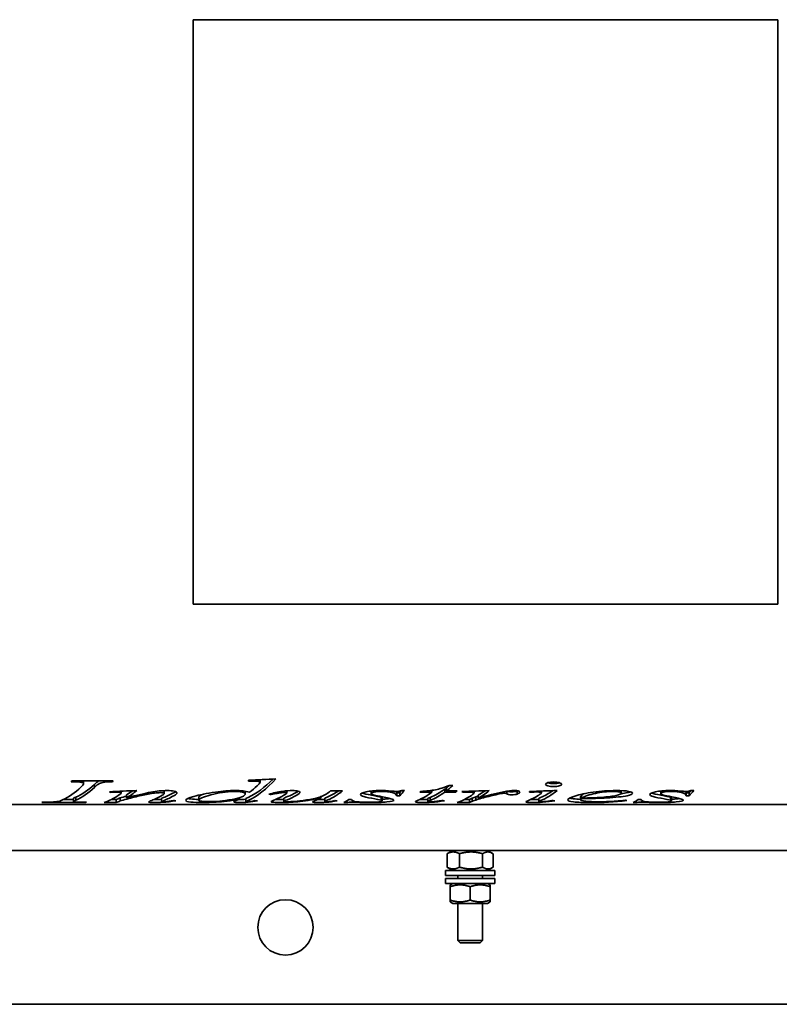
# Model space of a CAD drawing. Header units: millimetres. Extents: x 433 to 1247, y 168 to 1020.
# Tile 2 of 4: x 690 to 936, y 339 to 659. Entities that reach past the tile are written whole.
import ezdxf

# ---------------------------------------------------------------- set-up
doc = ezdxf.new("R2010")
doc.units = ezdxf.units.MM
doc.header["$LTSCALE"] = 4
doc.layers.add('Krawędzie widoczne(ISO)', color=7, linetype='Continuous', lineweight=35, true_color=0x262659)

msp = doc.modelspace()

# ---------------------------------------------------------------- linework, layer by layer
at = {"layer": 'Krawędzie widoczne(ISO)'}
for p, q in [((746, 659.3), (936, 659.3)), ((746, 469.3), (746, 659.3)), ((936, 659.3), (936, 469.3)), ((936, 469.3), (746, 469.3)), ((706.67, 411.93), (720.05, 411.93)), ((710.38, 411.93), (710.38, 411.03)), ((713.96, 410.76), (713.96, 409.79)), ((717.3, 411.93), (717.3, 411.53)), ((719.76, 411.93), (719.76, 411.65)), ((764.03, 412.11), (764.03, 411.82)), ((767.37, 412.28), (767.37, 411.74)), ((767.77, 412.3), (767.77, 411.47)), ((828.28, 409.61), (828.28, 408.63)), ((829.22, 410.42), (830.37, 410.42)), ((707.9, 406.63), (707.9, 405.64)), ((719.05, 408.41), (719.05, 408.19)), ((722.62, 408.56), (722.62, 407.94)), ((724.37, 407.42), (724.37, 406.44)), ((736.6, 408.76), (736.6, 407.83)), ((747.81, 406.64), (747.81, 405.65)), ((760.97, 406.46), (760.97, 406.01)), ((762.94, 408.53), (762.94, 407.68)), ((771.38, 407.78), (771.38, 407.45)), ((776.44, 408.68), (776.44, 407.97)), ((787.59, 406.83), (787.59, 406.47)), ((790.62, 408.63), (794.54, 408.63)), ((803.89, 408.63), (803.89, 407.82)), ((807.06, 406.62), (807.06, 405.63)), ((813.12, 408.08), (812.18, 408.08)), ((812.18, 408.08), (812.18, 407.09)), ((813.12, 407.09), (812.18, 407.09)), ((813.12, 408.08), (813.12, 407.09)), ((813.72, 408.77), (814.7, 408.77)), ((823.62, 408.26), (819.67, 408.26)), ((823.07, 406.57), (823.07, 405.58)), ((823.62, 408.85), (823.62, 408.26)), ((828.28, 409.23), (827.76, 409.23)), ((827.76, 409.23), (827.76, 408.26)), ((831.42, 408.26), (827.76, 408.26)), ((828.28, 408.63), (831.85, 408.63)), ((831.42, 408.63), (831.42, 408.26)), ((833.71, 408.46), (833.71, 408.23)), ((836.91, 408.57), (836.91, 408.19)), ((837.29, 408.59), (837.29, 408.02)), ((837.86, 406.69), (837.86, 405.7)), ((838.6, 407.28), (838.6, 406.29)), ((844.38, 407.83), (844.38, 407.43)), ((847.95, 408.56), (847.95, 407.71)), ((851.27, 408.61), (851.27, 407.63)), ((855.33, 408.48), (855.33, 408.25)), ((859.19, 408.62), (859.19, 408.03)), ((871.94, 406.8), (871.94, 405.81)), ((872.09, 407.11), (872.09, 406.12)), ((872.26, 407.31), (872.26, 406.32)), ((885.15, 408.74), (885.15, 407.94)), ((897.94, 408.63), (897.94, 407.82)), ((901.11, 406.62), (901.11, 405.63)), ((907.17, 408.08), (906.23, 408.08)), ((906.23, 408.08), (906.23, 407.09)), ((907.17, 407.09), (906.23, 407.09)), ((907.17, 408.08), (907.17, 407.09)), ((907.77, 408.77), (908.74, 408.77)), ((433, 404.24), (992.17, 404.24)), ((711.1, 404.93), (696.86, 404.93)), ((707.07, 405.92), (703.96, 405.92)), ((707.07, 406.22), (707.07, 405.23)), ((711.1, 405.02), (711.1, 404.93)), ((720.99, 404.93), (717.13, 404.93)), ((720.99, 405.92), (719.55, 405.92)), ((720.99, 405.92), (720.99, 404.93)), ((722.25, 406.37), (722.25, 405.38)), ((735.72, 406.21), (735.72, 405.22)), ((763.11, 406.18), (763.11, 405.18)), ((775.49, 406.27), (775.49, 405.27)), ((788.76, 406.2), (788.76, 405.2)), ((789.13, 405.12), (789.13, 404.95)), ((795.94, 404.87), (794.99, 404.87)), ((795.94, 405.4), (795.94, 404.87)), ((796.57, 405.83), (797.51, 405.83)), ((807.46, 406.39), (807.46, 405.39)), ((822.22, 406.18), (822.22, 405.18)), ((823.42, 405.11), (823.42, 404.96)), ((835.8, 404.93), (831.85, 404.93)), ((835.8, 405.92), (834.26, 405.92)), ((835.8, 405.92), (835.8, 404.93)), ((836.63, 406.25), (836.63, 405.26)), ((858.33, 406.22), (858.33, 405.23)), ((859.56, 405.14), (859.56, 404.99)), ((889.99, 404.87), (889.04, 404.87)), ((889.99, 405.4), (889.99, 404.87)), ((890.62, 405.83), (891.56, 405.83)), ((901.51, 406.39), (901.51, 405.39)), ((566, 389.3), (986, 389.3)), ((828.5, 383.88), (828.5, 388.23)), ((830.35, 389.3), (828.69, 388.35)), ((832.56, 383.88), (832.56, 388.23)), ((840.06, 383.88), (840.06, 388.23)), ((841.65, 389.3), (843.31, 388.35)), ((843.49, 383.88), (843.49, 388.23)), ((828, 382.8), (844, 382.8)), ((828, 381.2), (828, 382.8)), ((828, 381.2), (844, 381.2)), ((830.35, 382.8), (828.69, 383.76)), ((832, 381.2), (832, 380.2)), ((840, 381.2), (840, 380.2)), ((841.65, 382.8), (843.31, 383.76)), ((844, 381.2), (844, 382.8)), ((828, 380.2), (844, 380.2)), ((828, 378.6), (828, 380.2)), ((828, 378.6), (844, 378.6)), ((830.35, 378.6), (829.5, 378.11)), ((829.5, 377.53), (829.5, 378.11)), ((841.65, 378.6), (842.5, 378.11)), ((842.5, 378.11), (842.5, 377.53)), ((844, 378.6), (844, 380.2)), ((829.5, 373.18), (829.5, 377.53)), ((836, 373.18), (836, 377.53)), ((842.5, 373.18), (842.5, 377.53)), ((829.5, 372.59), (829.5, 373.18)), ((830.35, 372.1), (829.5, 372.59)), ((830.35, 372.1), (841.65, 372.1)), ((832, 372.1), (832, 360.07)), ((840, 372.1), (840, 360.07)), ((841.65, 372.1), (842.5, 372.59)), ((842.5, 373.18), (842.5, 372.59)), ((832, 360.07), (840, 360.07)), ((832.76, 359.3), (832, 360.07)), ((839.23, 359.3), (832.76, 359.3)), ((839.23, 359.3), (840, 360.07)), ((981, 339.3), (571, 339.3))]:
    msp.add_line(p, q, dxfattribs=at)
msp.add_circle((776, 364.3), 9, dxfattribs=at)
for points in [[(703.52, 405.71), (705.55, 406.66), (707.58, 408.07), (709.61, 409.94)], [(706.35, 411.65), (706.46, 411.74), (706.56, 411.84), (706.67, 411.93)], [(713.96, 410.76), (711.94, 408.93), (709.92, 407.55), (707.9, 406.63)], [(713.96, 409.79), (711.94, 407.96), (709.92, 406.57), (707.9, 405.64)], [(709.61, 409.94), (710.13, 410.4), (710.38, 410.78), (710.38, 411.03)], [(715.38, 411.93), (715, 411.71), (714.53, 411.3), (713.96, 410.76)], [(719.76, 411.65), (718.66, 411.65), (717.84, 411.61), (717.3, 411.53)], [(720.05, 411.93), (719.95, 411.84), (719.86, 411.74), (719.76, 411.65)], [(772.89, 412.56), (769.88, 409.26), (766.87, 406.92), (763.85, 405.58)], [(771.95, 412.51), (769.25, 409.75), (766.55, 407.76), (763.85, 406.57)], [(764.03, 412.11), (766.98, 412.26), (769.94, 412.41), (772.89, 412.56)], [(766, 411.87), (765.6, 411.87), (764.94, 411.86), (764.03, 411.82)], [(764.34, 408.21), (765.16, 408.84), (765.98, 409.55), (766.8, 410.33)], [(767.37, 411.74), (767.03, 411.83), (766.57, 411.87), (766, 411.87)], [(766.8, 410.33), (767.07, 410.59), (767.29, 410.8), (767.46, 410.97)], [(767.77, 411.47), (767.77, 411.58), (767.64, 411.67), (767.37, 411.74)], [(767.46, 410.97), (767.67, 411.16), (767.77, 411.33), (767.77, 411.47)], [(830.37, 410.42), (829.67, 409.78), (828.97, 409.18), (828.28, 408.63)], [(829.28, 410.42), (828.95, 410.14), (828.61, 409.87), (828.28, 409.61)], [(707.9, 406.63), (707.34, 406.4), (707.07, 406.27), (707.07, 406.22)], [(717.13, 404.93), (718.68, 405.42), (720.24, 406.2), (721.79, 407.24)], [(718.82, 408.4), (721.78, 408.53), (724.75, 408.65), (727.71, 408.77)], [(719.05, 408.19), (718.97, 408.26), (718.89, 408.33), (718.82, 408.4)], [(719.99, 408.22), (719.68, 408.21), (719.36, 408.2), (719.05, 408.19)], [(721.05, 408.25), (720.86, 408.25), (720.51, 408.24), (719.99, 408.22)], [(721.79, 407.24), (722.34, 407.61), (722.62, 407.86), (722.62, 407.94)], [(724.37, 406.99), (723.53, 406.78), (722.82, 406.57), (722.25, 406.37)], [(727.71, 408.77), (726.6, 407.86), (725.48, 407.08), (724.37, 406.44)], [(726.37, 408.72), (725.7, 408.24), (725.03, 407.81), (724.37, 407.42)], [(732.52, 405.56), (733.66, 406.01), (734.8, 406.56), (735.95, 407.23)], [(735.35, 408.09), (734.83, 408.09), (734.2, 408.04), (733.46, 407.95)], [(736.32, 406.47), (735.92, 406.32), (735.72, 406.24), (735.72, 406.21)], [(735.95, 407.23), (736.38, 407.48), (736.6, 407.69), (736.6, 407.83)], [(739.89, 408.16), (738.7, 407.48), (737.51, 406.92), (736.32, 406.47)], [(739.89, 407.18), (738.7, 406.49), (737.51, 405.93), (736.32, 405.48)], [(740.28, 408.41), (740.17, 408.33), (740.04, 408.25), (739.89, 408.16)], [(740.72, 408.01), (740.72, 407.79), (740.45, 407.5), (739.89, 407.18)], [(749.37, 407.61), (748.33, 407.24), (747.81, 406.91), (747.81, 406.64)], [(753.27, 408.27), (755.56, 408.6), (757.67, 408.77), (759.59, 408.77)], [(763.85, 406.57), (763.36, 406.35), (763.11, 406.23), (763.11, 406.18)], [(770.57, 407.56), (771.99, 407.97), (773.47, 408.3), (775.04, 408.52)], [(771.38, 407.45), (771.11, 407.49), (770.84, 407.52), (770.57, 407.56)], [(772.78, 405.9), (773.67, 406.28), (774.57, 406.73), (775.46, 407.24)], [(775.04, 408.52), (776.24, 408.69), (777.34, 408.77), (778.35, 408.77)], [(775.46, 407.24), (776.11, 407.61), (776.44, 407.87), (776.44, 407.97)], [(776.67, 406.8), (775.88, 406.49), (775.49, 406.33), (775.49, 406.27)], [(779.5, 408.15), (778.55, 407.63), (777.61, 407.18), (776.67, 406.8)], [(779.5, 407.17), (778.55, 406.65), (777.61, 406.19), (776.67, 405.81)], [(780.17, 408.57), (779.99, 408.44), (779.76, 408.3), (779.5, 408.15)], [(780.7, 408.19), (780.7, 407.98), (780.3, 407.62), (779.5, 407.17)], [(785.16, 405.32), (785.44, 405.45), (786.25, 405.76), (787.59, 406.47)], [(789.82, 406.74), (789.11, 406.42), (788.76, 406.26), (788.76, 406.2)], [(794.54, 408.63), (792.96, 407.42), (791.39, 406.46), (789.82, 405.75)], [(793.19, 408.63), (792.06, 407.88), (790.94, 407.24), (789.82, 406.74)], [(790.02, 408.15), (790.22, 408.31), (790.42, 408.47), (790.62, 408.63)], [(806.89, 408.77), (807.44, 408.77), (807.95, 408.77), (808.41, 408.75)], [(807.46, 406.39), (807.46, 406.47), (807.33, 406.55), (807.06, 406.62)], [(811.87, 408.5), (812.61, 408.5), (813.23, 408.59), (813.72, 408.77)], [(812.18, 408.08), (812.15, 408.22), (812.07, 408.37), (811.94, 408.5)], [(814.7, 408.77), (814.17, 408.15), (813.65, 407.59), (813.12, 407.09)], [(813.83, 408.77), (813.59, 408.53), (813.36, 408.3), (813.12, 408.08)], [(819.1, 405.62), (820.61, 406.27), (822.11, 407.15), (823.62, 408.26)], [(819.67, 408.26), (819.76, 408.33), (819.84, 408.41), (819.93, 408.49)], [(823.07, 406.57), (822.5, 406.35), (822.22, 406.23), (822.22, 406.18)], [(827.76, 409.23), (826.2, 408.11), (824.64, 407.22), (823.07, 406.57)], [(827.76, 408.26), (826.2, 407.13), (824.64, 406.24), (823.07, 405.58)], [(831.85, 408.63), (831.71, 408.51), (831.57, 408.38), (831.42, 408.26)], [(831.85, 404.93), (833.39, 405.42), (834.92, 406.18), (836.46, 407.21)], [(833.37, 408.44), (836.31, 408.55), (839.26, 408.66), (842.2, 408.77)], [(833.71, 408.23), (833.6, 408.3), (833.48, 408.37), (833.37, 408.44)], [(835.6, 408.28), (835.26, 408.28), (834.63, 408.26), (833.71, 408.23)], [(836.91, 408.19), (836.57, 408.25), (836.13, 408.28), (835.6, 408.28)], [(836.46, 407.21), (837.01, 407.57), (837.29, 407.85), (837.29, 408.02)], [(837.86, 406.69), (837.13, 406.43), (836.72, 406.3), (836.63, 406.25)], [(837.29, 408.02), (837.29, 408.09), (837.16, 408.15), (836.91, 408.19)], [(838.6, 406.94), (838.33, 406.86), (838.09, 406.77), (837.86, 406.69)], [(842.2, 408.77), (841, 407.79), (839.8, 406.96), (838.6, 406.29)], [(840.88, 408.72), (840.12, 408.18), (839.36, 407.69), (838.6, 407.28)], [(838.6, 406.29), (841.65, 407.11), (844.41, 407.91), (846.87, 408.37)], [(844.38, 407.43), (842.95, 407.1), (841.39, 406.69), (839.72, 406.26)], [(846.41, 407.85), (845.95, 407.79), (845.27, 407.65), (844.38, 407.43)], [(847.24, 407.89), (846.93, 407.89), (846.66, 407.88), (846.41, 407.85)], [(846.87, 408.37), (848.28, 408.63), (849.42, 408.77), (850.3, 408.77)], [(847.72, 407.85), (847.59, 407.88), (847.43, 407.89), (847.24, 407.89)], [(847.95, 407.71), (847.91, 407.78), (847.84, 407.82), (847.72, 407.85)], [(851.27, 408.61), (850.87, 408.45), (850.28, 408.37), (849.5, 408.37)], [(851.27, 407.63), (850.87, 407.47), (850.28, 407.39), (849.5, 407.39)], [(851.49, 408.69), (851.42, 408.66), (851.35, 408.63), (851.27, 408.61)], [(852.16, 408.32), (852.16, 408.07), (851.86, 407.84), (851.27, 407.63)], [(854.76, 405.44), (855.96, 405.92), (857.16, 406.54), (858.36, 407.3)], [(855.33, 408.48), (858.33, 408.58), (861.33, 408.7), (864.34, 408.81)], [(857.67, 408.31), (857.29, 408.31), (856.51, 408.29), (855.33, 408.25)], [(858.88, 406.48), (858.51, 406.33), (858.33, 406.25), (858.33, 406.22)], [(858.36, 407.3), (858.91, 407.66), (859.19, 407.92), (859.19, 408.03)], [(864.34, 408.81), (862.52, 407.36), (860.7, 406.25), (858.88, 405.49)], [(862.96, 408.76), (861.6, 407.81), (860.24, 407.05), (858.88, 406.48)], [(872.09, 407.11), (871.99, 406.98), (871.94, 406.88), (871.94, 406.8)], [(872.26, 407.11), (872.2, 407.11), (872.14, 407.11), (872.09, 407.11)], [(873.14, 407.77), (872.81, 407.62), (872.51, 407.46), (872.26, 407.31)], [(872.26, 406.32), (874.87, 406.37), (876.99, 406.45), (878.63, 406.57)], [(887.07, 407.11), (885.54, 406.79), (883.3, 406.56), (880.35, 406.39)], [(887.07, 408.09), (886.5, 407.97), (885.84, 407.87), (885.08, 407.77)], [(888.12, 408.37), (887.84, 408.27), (887.5, 408.18), (887.07, 408.09)], [(888.81, 407.93), (888.81, 407.63), (888.23, 407.35), (887.07, 407.11)], [(900.94, 408.77), (901.49, 408.77), (902, 408.77), (902.45, 408.75)], [(901.51, 406.39), (901.51, 406.47), (901.38, 406.55), (901.11, 406.62)], [(905.91, 408.5), (906.66, 408.5), (907.28, 408.59), (907.77, 408.77)], [(906.23, 408.08), (906.2, 408.22), (906.11, 408.37), (905.99, 408.5)], [(908.74, 408.77), (908.22, 408.15), (907.7, 407.59), (907.17, 407.09)], [(907.87, 408.77), (907.64, 408.53), (907.41, 408.3), (907.17, 408.08)], [(696.86, 404.93), (696.98, 404.95), (697.11, 404.98), (697.23, 405.02)], [(697.23, 405.02), (698.68, 405.02), (699.63, 405.03), (700.09, 405.05)], [(700.09, 405.05), (700.85, 405.08), (701.41, 405.12), (701.78, 405.18)], [(701.78, 405.18), (702.35, 405.27), (702.93, 405.43), (703.52, 405.71)], [(707.9, 405.64), (707.34, 405.4), (707.07, 405.28), (707.07, 405.23)], [(711.38, 405.02), (711.29, 404.98), (711.19, 404.95), (711.1, 404.93)], [(722.25, 406.37), (721.83, 406.2), (721.41, 406.05), (720.99, 405.92)], [(722.25, 405.38), (721.83, 405.21), (721.41, 405.06), (720.99, 404.93)], [(724.45, 406.02), (723.57, 405.8), (722.84, 405.58), (722.25, 405.38)], [(731.51, 405.07), (731.51, 405.16), (731.85, 405.31), (732.52, 405.56)], [(733.52, 405.87), (733.43, 405.87), (733.34, 405.87), (733.26, 405.87)], [(735.72, 405.94), (734.9, 405.89), (734.17, 405.87), (733.52, 405.87)], [(736.06, 404.96), (735.11, 404.9), (734.26, 404.87), (733.52, 404.87)], [(736.32, 405.48), (735.92, 405.33), (735.72, 405.25), (735.72, 405.22)], [(740.38, 405.48), (738.85, 405.2), (737.41, 405.05), (736.06, 404.96)], [(736.29, 405.13), (736.46, 405.13), (736.68, 405.14), (736.95, 405.16)], [(736.95, 405.16), (737.75, 405.24), (738.62, 405.36), (739.58, 405.55)], [(739.58, 405.55), (739.84, 405.52), (740.11, 405.5), (740.38, 405.48)], [(753.45, 405.02), (751.88, 404.91), (750.39, 404.87), (748.96, 404.87)], [(760.97, 406.01), (758.22, 405.43), (755.71, 405.16), (753.45, 405.02)], [(759.19, 405.1), (759.19, 405.2), (759.45, 405.34), (759.97, 405.56)], [(759.97, 405.56), (760.3, 405.7), (760.63, 405.85), (760.97, 406.01)], [(761, 405.87), (760.89, 405.87), (760.78, 405.87), (760.68, 405.87)], [(763.11, 405.94), (762.36, 405.89), (761.66, 405.87), (761, 405.87)], [(763.85, 405.58), (763.36, 405.36), (763.11, 405.24), (763.11, 405.18)], [(763.54, 405.12), (763.69, 405.12), (763.87, 405.13), (764.08, 405.15)], [(764.08, 405.15), (764.46, 405.19), (765.11, 405.29), (766.03, 405.5)], [(766.03, 405.5), (766.32, 405.48), (766.62, 405.46), (766.91, 405.43)], [(771.4, 405.15), (771.4, 405.29), (771.86, 405.52), (772.78, 405.9)], [(774.32, 405.87), (773.75, 405.87), (773.24, 405.88), (772.79, 405.9)], [(775.49, 405.88), (775.09, 405.87), (774.7, 405.87), (774.32, 405.87)], [(776.67, 405.81), (775.88, 405.5), (775.49, 405.34), (775.49, 405.27)], [(784.81, 405.06), (784.81, 405.12), (784.93, 405.21), (785.16, 405.32)], [(786.73, 405.87), (786.61, 405.87), (786.5, 405.87), (786.39, 405.87)], [(788.76, 405.92), (788.07, 405.89), (787.39, 405.87), (786.73, 405.87)], [(789.13, 404.95), (788.31, 404.9), (787.51, 404.87), (786.73, 404.87)], [(789.82, 405.75), (789.11, 405.43), (788.76, 405.27), (788.76, 405.2)], [(792.79, 405.45), (791.61, 405.19), (790.39, 405.04), (789.13, 404.95)], [(792.02, 405.52), (792.28, 405.49), (792.54, 405.47), (792.79, 405.45)], [(794.99, 404.87), (795.52, 405.12), (796.04, 405.44), (796.57, 405.83)], [(797.71, 404.98), (796.93, 404.98), (796.34, 404.94), (795.94, 404.87)], [(799.03, 404.95), (798.45, 404.97), (798.02, 404.98), (797.71, 404.98)], [(803.32, 404.87), (802.08, 404.87), (800.65, 404.9), (799.03, 404.95)], [(807.46, 405.39), (807.46, 405.48), (807.33, 405.56), (807.06, 405.63)], [(818.21, 405.11), (818.21, 405.21), (818.51, 405.37), (819.1, 405.62)], [(820.67, 405.87), (820.31, 405.87), (819.98, 405.87), (819.69, 405.88)], [(822.22, 405.89), (821.71, 405.88), (821.19, 405.87), (820.67, 405.87)], [(823.42, 404.96), (822.52, 404.9), (821.61, 404.87), (820.67, 404.87)], [(823.07, 405.58), (822.5, 405.36), (822.22, 405.24), (822.22, 405.18)], [(822.85, 405.09), (823.23, 405.09), (823.73, 405.12), (824.36, 405.18)], [(827.68, 405.48), (826.19, 405.19), (824.77, 405.04), (823.42, 404.96)], [(824.36, 405.18), (824.72, 405.22), (825.54, 405.33), (826.82, 405.56)], [(826.82, 405.56), (827.11, 405.53), (827.39, 405.5), (827.68, 405.48)], [(836.63, 406.25), (836.35, 406.13), (836.08, 406.02), (835.8, 405.92)], [(836.63, 405.26), (836.35, 405.14), (836.08, 405.03), (835.8, 404.93)], [(837.86, 405.7), (837.13, 405.43), (836.72, 405.31), (836.63, 405.26)], [(839.72, 406.26), (838.99, 406.08), (838.37, 405.89), (837.86, 405.7)], [(854.07, 405.08), (854.07, 405.15), (854.3, 405.26), (854.76, 405.44)], [(856.36, 405.87), (856.15, 405.87), (855.95, 405.87), (855.76, 405.87)], [(858.33, 405.91), (857.66, 405.88), (857, 405.87), (856.36, 405.87)], [(859.56, 404.99), (858.46, 404.91), (857.39, 404.87), (856.36, 404.87)], [(858.88, 405.49), (858.51, 405.33), (858.33, 405.25), (858.33, 405.23)], [(859.08, 405.13), (859.3, 405.13), (859.59, 405.14), (859.93, 405.17)], [(863.51, 405.48), (862.38, 405.26), (861.07, 405.11), (859.56, 404.99)], [(859.93, 405.17), (860.81, 405.25), (861.7, 405.37), (862.59, 405.56)], [(862.59, 405.56), (862.9, 405.53), (863.2, 405.51), (863.51, 405.48)], [(872.09, 406.12), (871.99, 405.99), (871.94, 405.89), (871.94, 405.81)], [(880.35, 406.39), (878.39, 406.27), (875.63, 406.18), (872.09, 406.12)], [(886.98, 405.52), (882.9, 405.01), (879.02, 404.87), (875.32, 404.87)], [(886.47, 405.62), (886.64, 405.59), (886.81, 405.56), (886.98, 405.52)], [(889.04, 404.87), (889.57, 405.12), (890.09, 405.44), (890.62, 405.83)], [(891.76, 404.98), (890.98, 404.98), (890.39, 404.94), (889.99, 404.87)], [(893.07, 404.95), (892.5, 404.97), (892.06, 404.98), (891.76, 404.98)], [(897.36, 404.87), (896.12, 404.87), (894.7, 404.9), (893.07, 404.95)], [(901.51, 405.39), (901.51, 405.48), (901.38, 405.56), (901.11, 405.63)]]:
    msp.add_open_spline(points, degree=3, dxfattribs=at)
for points, knots in [([(710.38, 411.03), (710.38, 411.16), (710.27, 411.27), (710.04, 411.36), (709.81, 411.46), (709.47, 411.53), (709.01, 411.58), (708.55, 411.62), (707.67, 411.65), (706.35, 411.65)], [0, 0, 0, 0, 1, 1, 1, 2, 2, 2, 3, 3, 3, 3]), ([(717.3, 411.53), (716.52, 411.42), (715.93, 411.26), (715.53, 411.06), (715.13, 410.86), (714.61, 410.41), (713.96, 409.79)], [0, 0, 0, 0, 1, 1, 1, 2, 2, 2, 2]), ([(819.93, 408.49), (821.84, 408.61), (823.45, 408.79), (824.76, 409.04), (826.08, 409.29), (827.56, 409.72), (829.22, 410.42)], [0, 0, 0, 0, 1, 1, 1, 2, 2, 2, 2]), ([(860.56, 410.81), (860.56, 411.02), (860.81, 411.2), (861.31, 411.34), (861.8, 411.49), (862.42, 411.56), (863.16, 411.56)], [0, 0, 0, 0, 1, 1, 1, 2, 2, 2, 2]), ([(863.16, 410.09), (862.44, 410.09), (861.83, 410.16), (861.32, 410.3), (860.82, 410.44), (860.56, 410.61), (860.56, 410.81)], [0, 0, 0, 0, 1, 1, 1, 2, 2, 2, 2]), ([(863.16, 411.06), (862.44, 411.06), (861.83, 411.13), (861.32, 411.26), (861.27, 411.28), (861.22, 411.29), (861.18, 411.3)], [0, 0, 0, 0, 1, 1, 1, 1.096905, 1.096905, 1.096905, 1.096905]), ([(863.16, 411.56), (863.89, 411.56), (864.5, 411.49), (864.99, 411.34), (865.49, 411.2), (865.74, 411.02), (865.74, 410.81)], [0, 0, 0, 0, 1, 1, 1, 2, 2, 2, 2]), ([(865.12, 411.3), (865.08, 411.29), (865.03, 411.28), (864.98, 411.26), (864.48, 411.13), (863.87, 411.06), (863.16, 411.06)], [0.903095, 0.903095, 0.903095, 0.903095, 1, 1, 1, 2, 2, 2, 2]), ([(865.74, 410.81), (865.74, 410.61), (865.49, 410.44), (864.98, 410.3), (864.48, 410.16), (863.87, 410.09), (863.16, 410.09)], [0, 0, 0, 0, 1, 1, 1, 2, 2, 2, 2]), ([(722.62, 407.94), (722.62, 408.02), (722.47, 408.09), (722.16, 408.16), (721.86, 408.22), (721.49, 408.25), (721.05, 408.25)], [0, 0, 0, 0, 1, 1, 1, 2, 2, 2, 2]), ([(724.37, 406.44), (727.8, 407.22), (730.43, 407.92), (732.26, 408.26), (734.09, 408.59), (735.85, 408.77), (737.55, 408.77)], [0, 0, 0, 0, 1, 1, 1, 2, 2, 2, 2]), ([(733.46, 407.95), (732.09, 407.79), (730.66, 407.52), (729.17, 407.18), (727.68, 406.84), (726.11, 406.43), (724.45, 406.02)], [0, 0, 0, 0, 1, 1, 1, 2, 2, 2, 2]), ([(736.6, 407.83), (736.6, 407.91), (736.48, 407.97), (736.23, 408.01), (735.98, 408.06), (735.69, 408.09), (735.35, 408.09)], [0, 0, 0, 0, 1, 1, 1, 2, 2, 2, 2]), ([(737.55, 408.77), (738.46, 408.77), (739.22, 408.7), (739.82, 408.55), (740.42, 408.41), (740.72, 408.23), (740.72, 408.01)], [0, 0, 0, 0, 1, 1, 1, 2, 2, 2, 2]), ([(743.58, 405.57), (743.58, 405.91), (744.47, 406.32), (746.24, 406.84), (748.01, 407.37), (750.36, 407.87), (753.27, 408.27)], [0, 0, 0, 0, 1, 1, 1, 2, 2, 2, 2]), ([(759.19, 408.48), (756.79, 408.48), (754.29, 408.04), (751.7, 407.34), (749.11, 406.64), (747.81, 406.08), (747.81, 405.65)], [0, 0, 0, 0, 1, 1, 1, 2, 2, 2, 2]), ([(751.19, 405.17), (753.28, 405.17), (755.77, 405.35), (758.64, 405.9), (761.51, 406.46), (762.94, 407.08), (762.94, 407.68)], [0, 0, 0, 0, 1, 1, 1, 2, 2, 2, 2]), ([(762.94, 407.68), (762.94, 407.91), (762.59, 408.1), (761.88, 408.25), (761.18, 408.4), (760.28, 408.48), (759.19, 408.48)], [0, 0, 0, 0, 1, 1, 1, 2, 2, 2, 2]), ([(759.59, 408.77), (760.6, 408.77), (761.47, 408.73), (762.2, 408.64), (762.92, 408.55), (763.64, 408.41), (764.34, 408.21)], [0, 0, 0, 0, 1, 1, 1, 2, 2, 2, 2]), ([(775.61, 408.13), (775.17, 408.13), (774.74, 408.1), (774.31, 408.05), (773.88, 407.99), (772.9, 407.78), (771.38, 407.45)], [0, 0, 0, 0, 1, 1, 1, 2, 2, 2, 2]), ([(787.59, 406.47), (784.56, 405.67), (782.02, 405.32), (779.97, 405.13), (777.92, 404.94), (776.04, 404.87), (774.32, 404.87)], [0, 0, 0, 0, 1, 1, 1, 2, 2, 2, 2]), ([(776.44, 407.97), (776.44, 408.01), (776.35, 408.05), (776.18, 408.08), (776.01, 408.11), (775.82, 408.13), (775.61, 408.13)], [0, 0, 0, 0, 1, 1, 1, 2, 2, 2, 2]), ([(776.72, 405.15), (777.31, 405.15), (778.09, 405.18), (779.04, 405.25), (779.99, 405.31), (781.26, 405.45), (782.84, 405.71), (784.42, 405.98), (785.73, 406.27), (786.76, 406.56), (787.79, 406.85), (788.88, 407.33), (790.02, 408.15)], [0, 0, 0, 0, 1, 1, 1, 2, 2, 2, 3, 3, 3, 4, 4, 4, 4]), ([(778.35, 408.77), (779.04, 408.77), (779.6, 408.72), (780.04, 408.6), (780.48, 408.49), (780.7, 408.35), (780.7, 408.19)], [0, 0, 0, 0, 1, 1, 1, 2, 2, 2, 2]), ([(800.4, 407.48), (800.4, 407.81), (801, 408.11), (802.21, 408.38), (803.43, 408.64), (804.98, 408.77), (806.89, 408.77)], [0, 0, 0, 0, 1, 1, 1, 2, 2, 2, 2]), ([(807.06, 405.63), (806.57, 405.77), (805.55, 405.96), (804.02, 406.25), (802.48, 406.54), (801.5, 406.78), (801.06, 406.95), (800.62, 407.12), (800.4, 407.29), (800.4, 407.48)], [0, 0, 0, 0, 1, 1, 1, 2, 2, 2, 3, 3, 3, 3]), ([(807.06, 406.62), (806.57, 406.76), (805.55, 406.95), (804.02, 407.24), (802.48, 407.52), (801.5, 407.77), (801.06, 407.93), (801.01, 407.95), (800.97, 407.97), (800.92, 407.99)], [0, 0, 0, 0, 1, 1, 1, 2, 2, 2, 2.106305, 2.106305, 2.106305, 2.106305]), ([(807.38, 408.48), (806.31, 408.48), (805.46, 408.41), (804.83, 408.28), (804.2, 408.15), (803.89, 407.99), (803.89, 407.82)], [0, 0, 0, 0, 1, 1, 1, 2, 2, 2, 2]), ([(803.89, 407.82), (803.89, 407.7), (804.01, 407.59), (804.26, 407.48), (804.51, 407.38), (805.05, 407.24), (805.89, 407.06)], [0, 0, 0, 0, 1, 1, 1, 2, 2, 2, 2]), ([(805.89, 407.06), (808.14, 406.61), (809.59, 406.31), (810.24, 406.12), (810.88, 405.93), (811.21, 405.77), (811.21, 405.62)], [0, 0, 0, 0, 1, 1, 1, 2, 2, 2, 2]), ([(812.18, 407.09), (812.08, 407.53), (811.59, 407.89), (810.71, 408.12), (809.82, 408.35), (808.71, 408.48), (807.38, 408.48)], [0, 0, 0, 0, 1, 1, 1, 2, 2, 2, 2]), ([(808.41, 408.75), (808.63, 408.73), (809.19, 408.69), (810.08, 408.61), (810.96, 408.53), (811.56, 408.5), (811.87, 408.5)], [0, 0, 0, 0, 1, 1, 1, 2, 2, 2, 2]), ([(849.5, 407.39), (849.1, 407.39), (848.76, 407.42), (848.48, 407.47), (848.2, 407.52), (848.03, 407.6), (847.95, 407.71)], [0, 0, 0, 0, 1, 1, 1, 2, 2, 2, 2]), ([(849.5, 408.37), (849.1, 408.37), (848.76, 408.4), (848.48, 408.45), (848.31, 408.48), (848.17, 408.52), (848.08, 408.58)], [0, 0, 0, 0, 1, 1, 1, 1.626765, 1.626765, 1.626765, 1.626765]), ([(850.3, 408.77), (850.87, 408.77), (851.32, 408.74), (851.66, 408.66), (851.99, 408.58), (852.16, 408.47), (852.16, 408.32)], [0, 0, 0, 0, 1, 1, 1, 2, 2, 2, 2]), ([(859.19, 408.03), (859.19, 408.11), (859.06, 408.18), (858.79, 408.23), (858.52, 408.29), (858.15, 408.31), (857.67, 408.31)], [0, 0, 0, 0, 1, 1, 1, 2, 2, 2, 2]), ([(867.71, 405.73), (867.71, 406.08), (868.5, 406.5), (870.08, 406.99), (871.67, 407.48), (873.65, 407.93), (876.05, 408.26), (878.44, 408.59), (880.9, 408.77), (883.44, 408.77)], [0, 0, 0, 0, 1, 1, 1, 2, 2, 2, 3, 3, 3, 3]), ([(882.47, 408.48), (880.66, 408.48), (878.74, 408.25), (876.72, 407.86), (874.7, 407.46), (873.21, 406.91), (872.26, 406.32)], [0, 0, 0, 0, 1, 1, 1, 2, 2, 2, 2]), ([(878.63, 406.57), (880.81, 406.73), (882.44, 406.93), (883.52, 407.18), (884.61, 407.43), (885.15, 407.69), (885.15, 407.94)], [0, 0, 0, 0, 1, 1, 1, 2, 2, 2, 2]), ([(885.15, 407.94), (885.15, 408.09), (884.92, 408.22), (884.45, 408.32), (883.99, 408.42), (883.32, 408.48), (882.47, 408.48)], [0, 0, 0, 0, 1, 1, 1, 2, 2, 2, 2]), ([(883.44, 408.77), (885.27, 408.77), (886.62, 408.69), (887.5, 408.52), (888.38, 408.34), (888.81, 408.15), (888.81, 407.93)], [0, 0, 0, 0, 1, 1, 1, 2, 2, 2, 2]), ([(894.45, 407.48), (894.45, 407.81), (895.05, 408.11), (896.26, 408.38), (897.47, 408.64), (899.03, 408.77), (900.94, 408.77)], [0, 0, 0, 0, 1, 1, 1, 2, 2, 2, 2]), ([(901.11, 405.63), (900.61, 405.77), (899.6, 405.96), (898.06, 406.25), (896.53, 406.54), (895.54, 406.78), (895.1, 406.95), (894.67, 407.12), (894.45, 407.29), (894.45, 407.48)], [0, 0, 0, 0, 1, 1, 1, 2, 2, 2, 3, 3, 3, 3]), ([(901.11, 406.62), (900.61, 406.76), (899.6, 406.95), (898.06, 407.24), (896.53, 407.52), (895.54, 407.77), (895.1, 407.93), (895.06, 407.95), (895.01, 407.97), (894.97, 407.99)], [0, 0, 0, 0, 1, 1, 1, 2, 2, 2, 2.106305, 2.106305, 2.106305, 2.106305]), ([(901.42, 408.48), (900.36, 408.48), (899.51, 408.41), (898.88, 408.28), (898.25, 408.15), (897.94, 407.99), (897.94, 407.82)], [0, 0, 0, 0, 1, 1, 1, 2, 2, 2, 2]), ([(897.94, 407.82), (897.94, 407.7), (898.06, 407.59), (898.31, 407.48), (898.56, 407.38), (899.1, 407.24), (899.94, 407.06)], [0, 0, 0, 0, 1, 1, 1, 2, 2, 2, 2]), ([(899.94, 407.06), (902.19, 406.61), (903.64, 406.31), (904.28, 406.12), (904.93, 405.93), (905.26, 405.77), (905.26, 405.62)], [0, 0, 0, 0, 1, 1, 1, 2, 2, 2, 2]), ([(906.23, 407.09), (906.13, 407.53), (905.64, 407.89), (904.76, 408.12), (903.87, 408.35), (902.76, 408.48), (901.42, 408.48)], [0, 0, 0, 0, 1, 1, 1, 2, 2, 2, 2]), ([(902.45, 408.75), (902.68, 408.73), (903.24, 408.69), (904.13, 408.61), (905.01, 408.53), (905.61, 408.5), (905.91, 408.5)], [0, 0, 0, 0, 1, 1, 1, 2, 2, 2, 2]), ([(707.07, 405.23), (707.07, 405.18), (707.18, 405.15), (707.39, 405.12), (707.61, 405.09), (707.96, 405.07), (708.42, 405.05), (708.89, 405.04), (709.88, 405.03), (711.38, 405.02)], [0, 0, 0, 0, 1, 1, 1, 2, 2, 2, 3, 3, 3, 3]), ([(733.52, 404.87), (732.91, 404.87), (732.42, 404.89), (732.06, 404.92), (731.7, 404.96), (731.51, 405.01), (731.51, 405.07)], [0, 0, 0, 0, 1, 1, 1, 2, 2, 2, 2]), ([(735.72, 405.22), (735.72, 405.19), (735.78, 405.17), (735.9, 405.15), (736.03, 405.13), (736.16, 405.13), (736.29, 405.13)], [0, 0, 0, 0, 1, 1, 1, 2, 2, 2, 2]), ([(748.96, 404.87), (747.53, 404.87), (746.27, 404.92), (745.2, 405.04), (744.12, 405.15), (743.58, 405.32), (743.58, 405.57)], [0, 0, 0, 0, 1, 1, 1, 2, 2, 2, 2]), ([(747.81, 405.88), (746.85, 405.9), (745.98, 405.95), (745.2, 406.03), (744.84, 406.07), (744.54, 406.11), (744.3, 406.16)], [0.276066, 0.276066, 0.276066, 0.276066, 1, 1, 1, 1.332147, 1.332147, 1.332147, 1.332147]), ([(747.81, 405.65), (747.81, 405.48), (748.15, 405.36), (748.81, 405.28), (749.48, 405.21), (750.27, 405.17), (751.19, 405.17)], [0, 0, 0, 0, 1, 1, 1, 2, 2, 2, 2]), ([(761, 404.87), (760.52, 404.87), (760.1, 404.89), (759.74, 404.93), (759.38, 404.97), (759.19, 405.02), (759.19, 405.1)], [0, 0, 0, 0, 1, 1, 1, 2, 2, 2, 2]), ([(766.91, 405.43), (765.9, 405.23), (764.88, 405.09), (763.85, 405), (762.83, 404.91), (761.87, 404.87), (761, 404.87)], [0, 0, 0, 0, 1, 1, 1, 2, 2, 2, 2]), ([(763.11, 405.18), (763.11, 405.17), (763.16, 405.15), (763.25, 405.14), (763.35, 405.12), (763.45, 405.12), (763.54, 405.12)], [0, 0, 0, 0, 1, 1, 1, 2, 2, 2, 2]), ([(774.32, 404.87), (773.5, 404.87), (772.81, 404.89), (772.25, 404.95), (771.69, 405), (771.4, 405.06), (771.4, 405.15)], [0, 0, 0, 0, 1, 1, 1, 2, 2, 2, 2]), ([(775.49, 405.27), (775.49, 405.23), (775.6, 405.21), (775.82, 405.18), (776.04, 405.16), (776.34, 405.15), (776.72, 405.15)], [0, 0, 0, 0, 1, 1, 1, 2, 2, 2, 2]), ([(786.73, 404.87), (786.16, 404.87), (785.7, 404.89), (785.34, 404.92), (784.99, 404.96), (784.81, 405), (784.81, 405.06)], [0, 0, 0, 0, 1, 1, 1, 2, 2, 2, 2]), ([(788.76, 405.2), (788.76, 405.17), (788.8, 405.15), (788.89, 405.14), (788.98, 405.12), (789.09, 405.11), (789.25, 405.11)], [0, 0, 0, 0, 1, 1, 1, 2, 2, 2, 2]), ([(789.25, 405.11), (789.48, 405.11), (789.72, 405.13), (789.99, 405.15), (790.26, 405.18), (790.93, 405.29), (792.02, 405.52)], [0, 0, 0, 0, 1, 1, 1, 2, 2, 2, 2]), ([(797.51, 405.83), (797.61, 405.47), (798.15, 405.26), (799.14, 405.15), (800.13, 405.03), (801.48, 404.98), (803.17, 404.98)], [0, 0, 0, 0, 1, 1, 1, 2, 2, 2, 2]), ([(803.17, 404.98), (804.49, 404.98), (805.53, 405.02), (806.3, 405.09), (807.08, 405.17), (807.46, 405.27), (807.46, 405.39)], [0, 0, 0, 0, 1, 1, 1, 2, 2, 2, 2]), ([(811.21, 405.62), (811.21, 405.39), (810.46, 405.21), (808.98, 405.07), (807.49, 404.93), (805.6, 404.87), (803.32, 404.87)], [0, 0, 0, 0, 1, 1, 1, 2, 2, 2, 2]), ([(810.01, 406.18), (809.72, 406.14), (809.38, 406.1), (808.98, 406.06), (808.51, 406.02), (808.01, 405.98), (807.46, 405.96)], [0.7320289, 0.7320289, 0.7320289, 0.7320289, 1, 1, 1, 1.3133143, 1.3133143, 1.3133143, 1.3133143]), ([(820.67, 404.87), (819.95, 404.87), (819.36, 404.89), (818.9, 404.94), (818.44, 404.98), (818.21, 405.04), (818.21, 405.11)], [0, 0, 0, 0, 1, 1, 1, 2, 2, 2, 2]), ([(822.22, 405.18), (822.22, 405.15), (822.28, 405.13), (822.4, 405.11), (822.53, 405.1), (822.67, 405.09), (822.85, 405.09)], [0, 0, 0, 0, 1, 1, 1, 2, 2, 2, 2]), ([(856.36, 404.87), (855.69, 404.87), (855.14, 404.89), (854.71, 404.93), (854.29, 404.97), (854.07, 405.02), (854.07, 405.08)], [0, 0, 0, 0, 1, 1, 1, 2, 2, 2, 2]), ([(858.33, 405.23), (858.33, 405.2), (858.41, 405.17), (858.56, 405.16), (858.71, 405.14), (858.88, 405.13), (859.08, 405.13)], [0, 0, 0, 0, 1, 1, 1, 2, 2, 2, 2]), ([(875.32, 404.87), (872.8, 404.87), (870.9, 404.94), (869.63, 405.1), (868.35, 405.26), (867.71, 405.47), (867.71, 405.73)], [0, 0, 0, 0, 1, 1, 1, 2, 2, 2, 2]), ([(871.94, 405.92), (871.02, 405.96), (870.25, 406.01), (869.63, 406.09), (869.08, 406.16), (868.66, 406.24), (868.34, 406.32)], [0.5113486, 0.5113486, 0.5113486, 0.5113486, 1, 1, 1, 1.4252404, 1.4252404, 1.4252404, 1.4252404]), ([(871.94, 405.81), (871.94, 405.6), (872.5, 405.44), (873.6, 405.31), (874.71, 405.19), (876.05, 405.13), (877.63, 405.13)], [0, 0, 0, 0, 1, 1, 1, 2, 2, 2, 2]), ([(877.63, 405.13), (878.89, 405.13), (880.1, 405.16), (881.27, 405.21), (882.43, 405.27), (884.16, 405.39), (886.47, 405.62)], [0, 0, 0, 0, 1, 1, 1, 2, 2, 2, 2]), ([(891.56, 405.83), (891.65, 405.47), (892.2, 405.26), (893.19, 405.15), (894.18, 405.03), (895.52, 404.98), (897.22, 404.98)], [0, 0, 0, 0, 1, 1, 1, 2, 2, 2, 2]), ([(897.22, 404.98), (898.54, 404.98), (899.58, 405.02), (900.35, 405.09), (901.12, 405.17), (901.51, 405.27), (901.51, 405.39)], [0, 0, 0, 0, 1, 1, 1, 2, 2, 2, 2]), ([(905.26, 405.62), (905.26, 405.39), (904.51, 405.21), (903.03, 405.07), (901.54, 404.93), (899.65, 404.87), (897.36, 404.87)], [0, 0, 0, 0, 1, 1, 1, 2, 2, 2, 2]), ([(904.06, 406.18), (903.77, 406.14), (903.42, 406.1), (903.03, 406.06), (902.56, 406.02), (902.05, 405.98), (901.51, 405.96)], [0.7320289, 0.7320289, 0.7320289, 0.7320289, 1, 1, 1, 1.3133143, 1.3133143, 1.3133143, 1.3133143])]:
    msp.add_open_spline(points, degree=3, knots=knots, dxfattribs=at)
for points, weights in [([(832.56, 388.23), (830.53, 389.32), (828.5, 388.23)], [1, 1.15470053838, 1]), ([(828.5, 388.23), (828.6, 388.29), (828.69, 388.35)], [1, 1.00741037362, 1.01411081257]), ([(840.06, 388.23), (836.31, 389.32), (832.56, 388.23)], [1, 1.15470053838, 1]), ([(843.49, 388.23), (841.78, 389.32), (840.06, 388.23)], [1, 1.15470053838, 1]), ([(828.5, 383.88), (830.53, 382.79), (832.56, 383.88)], [1, 1.15470053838, 1]), ([(828.69, 383.76), (828.6, 383.82), (828.5, 383.88)], [1.01411081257, 1.00741037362, 1]), ([(832.56, 383.88), (836.31, 382.79), (840.06, 383.88)], [1, 1.15470053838, 1]), ([(840.06, 383.88), (841.78, 382.79), (843.49, 383.88)], [1, 1.15470053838, 1]), ([(836, 377.53), (832.75, 378.62), (829.5, 377.53)], [1, 1.15470053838, 1]), ([(842.5, 377.53), (839.25, 378.62), (836, 377.53)], [1, 1.15470053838, 1]), ([(829.5, 373.18), (832.75, 372.09), (836, 373.18)], [1, 1.15470053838, 1]), ([(836, 373.18), (839.25, 372.09), (842.5, 373.18)], [1, 1.15470053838, 1])]:
    msp.add_rational_spline(points, weights, degree=2, dxfattribs=at)

doc.saveas('drawing.dxf')
